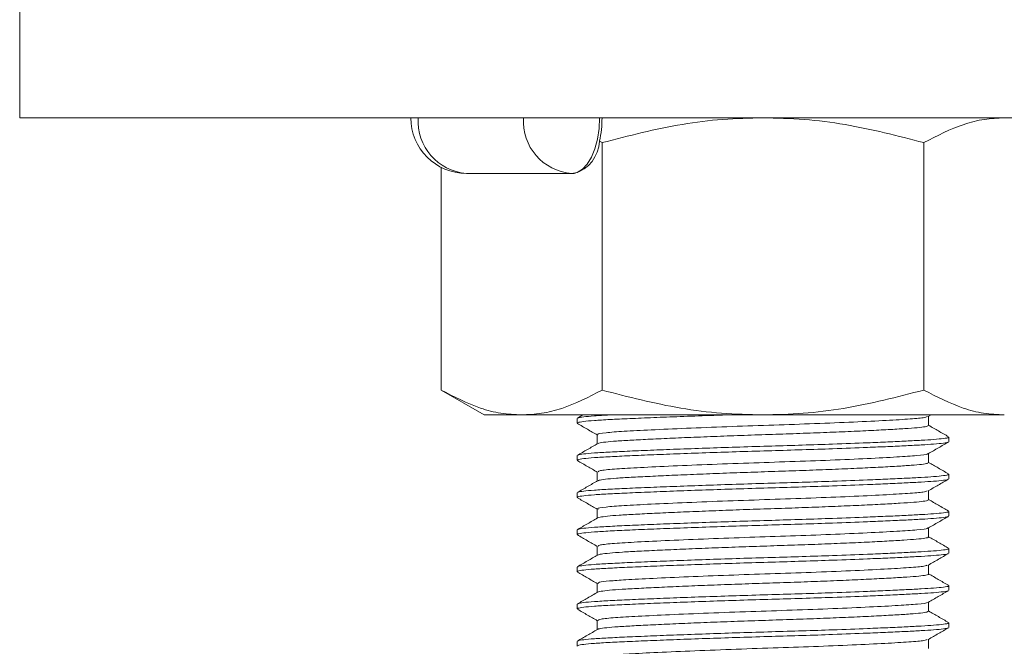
# Model space of a CAD drawing. Header units: millimetres. Extents: x 0 to 210, y 0 to 297.
# Tile 32 of 38: x 120 to 147, y 225 to 242. Entities that reach past the tile are written whole.
import ezdxf

# ---------------------------------------------------------------- set-up
doc = ezdxf.new("R2010")
doc.units = ezdxf.units.MM
doc.linetypes.add('HIDDEN', pattern=[1.905, 1.27, -0.635])
doc.layers.add('FORMAT', color=7, linetype='HIDDEN')

msp = doc.modelspace()

# ---------------------------------------------------------------- linework, layer by layer
at = {"color": 7, "linetype": 'Continuous', "lineweight": 15}
for p, q in [((120.494, 242.691), (120.494, 239.691)), ((120.494, 239.691), (160.494, 239.691)), ((136.164, 239.021), (136.094, 239.06)), ((136.164, 232.36), (136.164, 239.021)), ((144.824, 232.36), (144.824, 239.021)), ((131.834, 238.356), (131.834, 232.36)), ((135.348, 238.191), (132.518, 238.191)), ((135.414, 238.191), (135.348, 238.191)), ((131.834, 232.36), (132.994, 231.691)), ((140.493, 231.691), (133.998, 231.691))]:
    msp.add_line(p, q, dxfattribs=at)
at = {"color": 7, "linetype": 'Continuous', "lineweight": 15, "flags": 128}
for points in [[(136.098, 239.691), (136.083, 239.398), (136.041, 239.117), (135.971, 238.857), (135.878, 238.63), (135.764, 238.443), (135.635, 238.305), (135.494, 238.219), (135.348, 238.191)], [(133.998, 231.691), (133.607, 231.691), (133.309, 231.691), (133.108, 231.691), (133.007, 231.691), (132.994, 231.691)], [(146.989, 231.691), (146.51, 231.691), (145.949, 231.691), (145.315, 231.691), (144.615, 231.691), (143.86, 231.691), (143.059, 231.691), (142.223, 231.691), (141.364, 231.691), (140.493, 231.691)]]:
    msp.add_lwpolyline(points, dxfattribs=at)
at = {"color": 7, "linetype": 'Continuous', "lineweight": 15}
for centre, radius, start, end in [((132.518, 239.691), 1.5, 180, 270), ((132.626, 239.597), 1.41, 176.1887, 265.5981), ((135.456, 239.597), 1.41, 176.1887, 265.5981), ((133.348, 239.682), 2.816, 347.2501, 0.179), ((135.151, 239.097), 0.944, 286.1588, 357.7531)]:
    msp.add_arc(centre, radius, start, end, dxfattribs=at)
for points, knots in [([(140.494, 239.691), (140.133, 239.681), (139.408, 239.663), (137.951, 239.482), (136.881, 239.206), (136.164, 239.021)], [0, 0, 0, 0, 0.2465493, 0.49471, 1, 1, 1, 1]), ([(144.824, 239.021), (144.121, 239.203), (143.061, 239.477), (141.604, 239.662), (140.865, 239.681), (140.494, 239.691)], [0, 0, 0, 0, 0.495251, 0.746818, 1, 1, 1, 1]), ([(146.989, 239.691), (146.809, 239.681), (146.446, 239.663), (145.718, 239.482), (145.183, 239.206), (144.824, 239.021)], [0, 0, 0, 0, 0.246549, 0.49471, 1, 1, 1, 1]), ([(131.834, 232.36), (132.185, 232.178), (132.715, 231.904), (133.443, 231.719), (133.813, 231.7), (133.998, 231.691)], [0, 0, 0, 0, 0.495254, 0.74682, 1, 1, 1, 1]), ([(133.998, 231.691), (134.179, 231.7), (134.541, 231.718), (135.27, 231.899), (135.805, 232.175), (136.164, 232.36)], [0, 0, 0, 0, 0.246548, 0.494707, 1, 1, 1, 1]), ([(136.164, 232.36), (136.867, 232.178), (137.927, 231.904), (139.383, 231.719), (140.122, 231.7), (140.493, 231.691)], [0, 0, 0, 0, 0.4952538, 0.7468199, 1, 1, 1, 1]), ([(140.493, 231.691), (140.854, 231.7), (141.579, 231.718), (143.036, 231.899), (144.106, 232.175), (144.824, 232.36)], [0, 0, 0, 0, 0.246548, 0.494707, 1, 1, 1, 1]), ([(144.824, 232.36), (145.176, 232.178), (145.706, 231.904), (146.434, 231.719), (146.803, 231.7), (146.989, 231.691)], [0, 0, 0, 0, 0.495254, 0.74682, 1, 1, 1, 1])]:
    msp.add_open_spline(points, degree=3, knots=knots, dxfattribs=at)
at = {"layer": 'FORMAT', "linetype": 'Continuous', "lineweight": 15}
for p, q in [((135.494, 231.595), (135.494, 231.47)), ((135.651, 231.691), (135.5, 231.603)), ((144.944, 231.647), (145.019, 231.691)), ((144.953, 231.408), (144.953, 231.652)), ((136.035, 231.157), (136.035, 230.913)), ((145.494, 230.97), (145.494, 231.095)), ((135.494, 230.595), (135.494, 230.47)), ((144.953, 230.407), (144.953, 230.652)), ((136.035, 230.157), (136.035, 229.913)), ((145.494, 229.97), (145.494, 230.095)), ((135.494, 229.595), (135.494, 229.47)), ((144.953, 229.407), (144.953, 229.652)), ((136.035, 229.157), (136.035, 228.913)), ((145.494, 228.97), (145.494, 229.095)), ((144.953, 228.407), (144.953, 228.652)), ((135.494, 228.595), (135.494, 228.47)), ((136.035, 228.157), (136.035, 227.913)), ((145.494, 227.97), (145.494, 228.095)), ((135.494, 227.595), (135.494, 227.47)), ((144.953, 227.407), (144.953, 227.652)), ((136.035, 227.157), (136.035, 226.913)), ((145.494, 226.97), (145.494, 227.095)), ((135.494, 226.595), (135.494, 226.47)), ((144.953, 226.407), (144.953, 226.652)), ((136.035, 226.158), (136.035, 225.913)), ((145.494, 225.97), (145.494, 226.095)), ((135.494, 225.595), (135.494, 225.47)), ((144.953, 225.407), (144.953, 225.652))]:
    msp.add_line(p, q, dxfattribs=at)
at = {"layer": 'FORMAT', "linetype": 'Continuous', "lineweight": 0}
for points, knots in [([(135.508, 231.462), (135.503, 231.47), (135.493, 231.487), (135.649, 231.514), (135.939, 231.542), (136.358, 231.566), (136.899, 231.592), (137.536, 231.619), (138.264, 231.647), (138.933, 231.671), (139.368, 231.686), (139.522, 231.691)], [0, 0, 0, 0, 0.10229, 0.222539, 0.339419, 0.459689, 0.576546, 0.696793, 0.81365, 0.933895, 1, 1, 1, 1]), ([(135.511, 231.595), (135.509, 231.6), (135.503, 231.615), (135.653, 231.639), (135.928, 231.666), (136.219, 231.682), (136.363, 231.691)], [0, 0, 0, 0, 0.161684, 0.448103, 0.726497, 1, 1, 1, 1]), ([(144.918, 231.647), (144.893, 231.636), (144.838, 231.612), (144.417, 231.578), (143.742, 231.538), (142.833, 231.494), (141.775, 231.451), (140.646, 231.414), (139.505, 231.375), (138.413, 231.331), (137.466, 231.288), (136.719, 231.251), (136.236, 231.212), (136.013, 231.179), (136.055, 231.161), (136.064, 231.157)], [0, 0, 0, 0, 0.064702, 0.145631, 0.228259, 0.313134, 0.397434, 0.478577, 0.56089, 0.64568, 0.730142, 0.811561, 0.89354, 0.978223, 1, 1, 1, 1]), ([(144.952, 231.408), (144.941, 231.399), (144.918, 231.38), (144.727, 231.353), (144.422, 231.329), (144.006, 231.303), (143.486, 231.275), (142.887, 231.247), (142.213, 231.219), (141.497, 231.192), (140.746, 231.167), (139.994, 231.142), (139.25, 231.114), (138.548, 231.086), (137.895, 231.058), (137.321, 231.031), (136.834, 231.005), (136.451, 230.981), (136.19, 230.953), (136.059, 230.932), (136.057, 230.92), (136.056, 230.918)], [0, 0, 0, 0, 0.052934, 0.10852, 0.162536, 0.218118, 0.272126, 0.327701, 0.38172, 0.437306, 0.491323, 0.546906, 0.600915, 0.656489, 0.710507, 0.766092, 0.82011, 0.875695, 0.929704, 0.985278, 1, 1, 1, 1]), ([(135.511, 230.595), (135.509, 230.6), (135.503, 230.615), (135.651, 230.639), (135.939, 230.667), (136.359, 230.691), (136.899, 230.717), (137.536, 230.744), (138.264, 230.772), (139.048, 230.8), (139.88, 230.828), (140.723, 230.853), (141.566, 230.878), (142.445, 230.907), (143.221, 230.937), (143.871, 230.964), (144.359, 230.987), (144.772, 231.009), (145.12, 231.031), (145.369, 231.056), (145.495, 231.078), (145.481, 231.091), (145.477, 231.095)], [0, 0, 0, 0, 0.030756, 0.085239, 0.138196, 0.192689, 0.245636, 0.300118, 0.353065, 0.407546, 0.460503, 0.514996, 0.567944, 0.622427, 0.690073, 0.734697, 0.780226, 0.82485, 0.87038, 0.923326, 0.977807, 1, 1, 1, 1]), ([(135.507, 230.46), (135.502, 230.469), (135.49, 230.487), (135.649, 230.514), (135.939, 230.542), (136.358, 230.566), (136.899, 230.592), (137.536, 230.619), (138.264, 230.647), (139.048, 230.675), (139.88, 230.703), (140.723, 230.728), (141.566, 230.753), (142.445, 230.782), (143.221, 230.812), (143.871, 230.839), (144.359, 230.862), (144.772, 230.884), (145.121, 230.906), (145.366, 230.931), (145.488, 230.95), (145.481, 230.96), (145.481, 230.961)], [0, 0, 0, 0, 0.049554, 0.103895, 0.156713, 0.211063, 0.263871, 0.318211, 0.371019, 0.425358, 0.478176, 0.532526, 0.585335, 0.639676, 0.707145, 0.751652, 0.797062, 0.841569, 0.88698, 0.939787, 0.994126, 1, 1, 1, 1]), ([(144.916, 230.648), (144.918, 230.644), (144.932, 230.626), (144.664, 230.596), (144.127, 230.559), (143.327, 230.517), (142.335, 230.473), (141.235, 230.433), (140.094, 230.396), (138.967, 230.354), (137.932, 230.311), (137.077, 230.269), (136.455, 230.233), (136.084, 230.194), (136.07, 230.169), (136.063, 230.157)], [0, 0, 0, 0, 0.0223313, 0.1050119, 0.185826, 0.2698189, 0.3547187, 0.4376902, 0.5183734, 0.6021568, 0.6870914, 0.7703354, 0.8509494, 0.9345035, 1, 1, 1, 1]), ([(144.94, 230.407), (144.938, 230.4), (144.934, 230.384), (144.778, 230.359), (144.503, 230.335), (144.107, 230.309), (143.613, 230.282), (143.026, 230.254), (142.372, 230.226), (141.659, 230.198), (140.919, 230.173), (140.161, 230.148), (139.418, 230.121), (138.7, 230.093), (138.039, 230.065), (137.442, 230.037), (136.937, 230.011), (136.527, 229.987), (136.24, 229.96), (136.081, 229.937), (136.067, 229.923), (136.062, 229.919)], [0, 0, 0, 0, 0.0413579, 0.095533, 0.1512799, 0.2054423, 0.2611754, 0.315338, 0.3710705, 0.4252457, 0.4809926, 0.5351558, 0.59089, 0.6450522, 0.7007843, 0.7549593, 0.8107059, 0.8648714, 0.920608, 0.9747707, 1, 1, 1, 1]), ([(135.511, 229.595), (135.509, 229.6), (135.503, 229.615), (135.651, 229.639), (135.939, 229.667), (136.359, 229.691), (136.899, 229.717), (137.536, 229.744), (138.264, 229.772), (139.048, 229.8), (139.88, 229.828), (140.723, 229.853), (141.566, 229.878), (142.445, 229.907), (143.221, 229.937), (143.871, 229.964), (144.359, 229.987), (144.772, 230.009), (145.12, 230.031), (145.369, 230.056), (145.495, 230.078), (145.481, 230.091), (145.477, 230.095)], [0, 0, 0, 0, 0.030756, 0.085239, 0.138196, 0.192689, 0.245636, 0.300118, 0.353065, 0.407546, 0.460503, 0.514996, 0.567944, 0.622427, 0.690073, 0.734697, 0.780226, 0.82485, 0.87038, 0.923326, 0.977807, 1, 1, 1, 1]), ([(135.507, 229.459), (135.501, 229.468), (135.489, 229.487), (135.649, 229.514), (135.939, 229.542), (136.358, 229.566), (136.899, 229.592), (137.536, 229.619), (138.264, 229.647), (139.048, 229.675), (139.88, 229.703), (140.723, 229.728), (141.566, 229.753), (142.445, 229.782), (143.221, 229.812), (143.871, 229.839), (144.359, 229.862), (144.772, 229.884), (145.121, 229.906), (145.364, 229.931), (145.486, 229.949), (145.482, 229.959), (145.482, 229.959)], [0, 0, 0, 0, 0.051162, 0.105684, 0.158678, 0.213209, 0.266193, 0.320714, 0.373698, 0.428218, 0.481212, 0.535743, 0.588728, 0.64325, 0.710943, 0.755599, 0.80116, 0.845816, 0.891377, 0.944361, 0.99888, 1, 1, 1, 1]), ([(144.911, 229.646), (144.887, 229.635), (144.833, 229.611), (144.419, 229.578), (143.754, 229.538), (142.857, 229.495), (141.808, 229.453), (140.678, 229.415), (139.527, 229.376), (138.425, 229.332), (137.468, 229.289), (136.72, 229.251), (136.238, 229.212), (136.016, 229.179), (136.056, 229.161), (136.065, 229.158)], [0, 0, 0, 0, 0.0615219, 0.1419669, 0.2240731, 0.3084322, 0.3922973, 0.474519, 0.5577344, 0.6435286, 0.7290224, 0.8114248, 0.8929206, 0.977093, 1, 1, 1, 1]), ([(144.937, 229.407), (144.94, 229.403), (144.948, 229.388), (144.824, 229.365), (144.575, 229.34), (144.207, 229.315), (143.731, 229.288), (143.168, 229.26), (142.523, 229.232), (141.826, 229.204), (141.085, 229.178), (140.334, 229.154), (139.581, 229.127), (138.86, 229.099), (138.18, 229.071), (137.571, 229.043), (137.04, 229.016), (136.611, 228.992), (136.293, 228.966), (136.097, 228.94), (136.066, 228.924), (136.053, 228.917)], [0, 0, 0, 0, 0.027781, 0.083266, 0.137189, 0.192675, 0.246588, 0.302063, 0.355984, 0.411467, 0.46539, 0.520878, 0.574791, 0.630267, 0.684185, 0.739667, 0.793591, 0.84908, 0.902993, 0.958469, 1, 1, 1, 1]), ([(135.508, 228.462), (135.503, 228.47), (135.493, 228.487), (135.649, 228.514), (135.939, 228.542), (136.358, 228.566), (136.899, 228.592), (137.536, 228.619), (138.264, 228.647), (139.048, 228.675), (139.88, 228.703), (140.723, 228.728), (141.566, 228.753), (142.445, 228.782), (143.221, 228.812), (143.871, 228.839), (144.359, 228.862), (144.772, 228.884), (145.121, 228.906), (145.366, 228.931), (145.488, 228.95), (145.481, 228.96), (145.481, 228.961)], [0, 0, 0, 0, 0.046349, 0.100921, 0.153964, 0.208546, 0.261579, 0.31615, 0.369183, 0.423753, 0.476796, 0.531378, 0.584413, 0.638985, 0.706741, 0.751438, 0.797041, 0.841738, 0.887342, 0.940375, 0.994945, 1, 1, 1, 1]), ([(135.511, 228.595), (135.509, 228.6), (135.503, 228.615), (135.651, 228.639), (135.939, 228.667), (136.359, 228.691), (136.899, 228.717), (137.536, 228.744), (138.264, 228.772), (139.048, 228.8), (139.88, 228.828), (140.723, 228.853), (141.566, 228.878), (142.445, 228.907), (143.221, 228.937), (143.871, 228.964), (144.359, 228.987), (144.772, 229.009), (145.12, 229.031), (145.369, 229.056), (145.495, 229.078), (145.481, 229.091), (145.477, 229.095)], [0, 0, 0, 0, 0.030756, 0.085239, 0.138196, 0.192689, 0.245636, 0.300118, 0.353065, 0.407546, 0.460503, 0.514996, 0.567944, 0.622427, 0.690073, 0.734697, 0.780226, 0.82485, 0.87038, 0.923326, 0.977807, 1, 1, 1, 1]), ([(144.939, 228.407), (144.943, 228.405), (144.96, 228.393), (144.861, 228.371), (144.645, 228.345), (144.298, 228.321), (143.849, 228.294), (143.3, 228.266), (142.676, 228.238), (141.985, 228.21), (141.257, 228.184), (140.501, 228.159), (139.752, 228.133), (139.017, 228.105), (138.331, 228.077), (137.7, 228.049), (137.154, 228.022), (136.697, 227.998), (136.355, 227.972), (136.123, 227.945), (136.073, 227.927), (136.048, 227.918)], [0, 0, 0, 0, 0.016577, 0.070627, 0.126246, 0.180288, 0.235897, 0.289935, 0.34554, 0.399591, 0.455209, 0.509252, 0.564864, 0.618902, 0.674507, 0.728557, 0.784174, 0.838219, 0.893832, 0.947871, 1, 1, 1, 1]), ([(144.917, 228.648), (144.92, 228.644), (144.935, 228.626), (144.669, 228.597), (144.131, 228.56), (143.328, 228.517), (142.341, 228.474), (141.252, 228.433), (140.123, 228.397), (139, 228.355), (137.959, 228.312), (137.091, 228.27), (136.46, 228.233), (136.084, 228.194), (136.069, 228.169), (136.062, 228.157)], [0, 0, 0, 0, 0.020167, 0.10357, 0.185032, 0.269705, 0.353775, 0.43597, 0.51583, 0.598716, 0.684344, 0.768332, 0.849603, 0.933811, 1, 1, 1, 1]), ([(135.507, 227.46), (135.501, 227.469), (135.49, 227.487), (135.649, 227.514), (135.939, 227.542), (136.358, 227.566), (136.899, 227.592), (137.536, 227.619), (138.264, 227.647), (139.048, 227.675), (139.88, 227.703), (140.723, 227.728), (141.566, 227.753), (142.445, 227.782), (143.221, 227.812), (143.871, 227.839), (144.359, 227.862), (144.772, 227.884), (145.121, 227.906), (145.366, 227.931), (145.488, 227.95), (145.481, 227.96), (145.481, 227.961)], [0, 0, 0, 0, 0.05005, 0.104384, 0.157195, 0.211539, 0.26434, 0.318672, 0.371473, 0.425805, 0.478616, 0.53296, 0.585762, 0.640096, 0.707556, 0.752057, 0.797461, 0.841963, 0.887367, 0.940168, 0.9945, 1, 1, 1, 1]), ([(135.511, 227.595), (135.509, 227.6), (135.503, 227.615), (135.651, 227.639), (135.939, 227.667), (136.359, 227.691), (136.899, 227.717), (137.536, 227.744), (138.264, 227.772), (139.048, 227.8), (139.88, 227.828), (140.723, 227.853), (141.566, 227.878), (142.445, 227.907), (143.221, 227.937), (143.871, 227.964), (144.359, 227.987), (144.772, 228.009), (145.12, 228.031), (145.369, 228.056), (145.495, 228.078), (145.481, 228.091), (145.477, 228.095)], [0, 0, 0, 0, 0.030756, 0.085239, 0.138196, 0.192689, 0.245636, 0.300118, 0.353065, 0.407546, 0.460503, 0.514996, 0.567944, 0.622427, 0.690073, 0.734697, 0.780226, 0.82485, 0.87038, 0.923326, 0.977807, 1, 1, 1, 1]), ([(144.915, 227.648), (144.896, 227.638), (144.852, 227.614), (144.452, 227.58), (143.787, 227.54), (142.88, 227.496), (141.819, 227.453), (140.689, 227.416), (139.552, 227.376), (138.467, 227.334), (137.518, 227.291), (136.806, 227.255), (136.333, 227.221), (136.069, 227.188), (136.059, 227.167), (136.054, 227.157)], [0, 0, 0, 0, 0.059424, 0.141114, 0.224132, 0.30958, 0.394582, 0.47643, 0.55774, 0.641585, 0.725251, 0.806063, 0.874434, 0.945144, 1, 1, 1, 1]), ([(144.949, 227.407), (144.95, 227.407), (144.971, 227.397), (144.893, 227.378), (144.705, 227.351), (144.386, 227.327), (143.957, 227.3), (143.433, 227.273), (142.821, 227.244), (142.148, 227.217), (141.421, 227.189), (140.675, 227.165), (139.917, 227.139), (139.182, 227.112), (138.478, 227.084), (137.838, 227.056), (137.267, 227.028), (136.793, 227.003), (136.418, 226.978), (136.174, 226.951), (136.053, 226.931), (136.054, 226.92), (136.054, 226.919)], [0, 0, 0, 0, 0.003479, 0.059202, 0.113361, 0.169092, 0.223239, 0.278957, 0.333108, 0.388829, 0.442989, 0.49872, 0.552867, 0.608585, 0.662734, 0.718452, 0.772612, 0.828344, 0.88249, 0.938208, 0.992354, 1, 1, 1, 1]), ([(135.511, 226.595), (135.509, 226.6), (135.503, 226.615), (135.651, 226.639), (135.939, 226.667), (136.359, 226.691), (136.899, 226.717), (137.536, 226.744), (138.264, 226.772), (139.048, 226.8), (139.88, 226.828), (140.723, 226.853), (141.566, 226.878), (142.445, 226.907), (143.221, 226.937), (143.871, 226.964), (144.359, 226.987), (144.772, 227.009), (145.12, 227.031), (145.369, 227.056), (145.495, 227.078), (145.481, 227.091), (145.477, 227.095)], [0, 0, 0, 0, 0.030756, 0.085239, 0.138196, 0.192689, 0.245636, 0.300118, 0.353065, 0.407546, 0.460503, 0.514996, 0.567944, 0.622427, 0.690073, 0.734697, 0.780226, 0.82485, 0.87038, 0.923326, 0.977807, 1, 1, 1, 1]), ([(135.507, 226.46), (135.501, 226.468), (135.49, 226.487), (135.649, 226.514), (135.939, 226.542), (136.358, 226.566), (136.899, 226.592), (137.536, 226.619), (138.264, 226.647), (139.048, 226.675), (139.88, 226.703), (140.723, 226.728), (141.566, 226.753), (142.445, 226.782), (143.221, 226.812), (143.871, 226.839), (144.359, 226.862), (144.772, 226.884), (145.121, 226.906), (145.364, 226.931), (145.486, 226.949), (145.482, 226.959), (145.482, 226.959)], [0, 0, 0, 0, 0.050774, 0.105325, 0.158348, 0.212908, 0.265921, 0.320471, 0.373483, 0.428032, 0.481054, 0.535615, 0.588629, 0.64318, 0.710909, 0.755589, 0.801175, 0.845854, 0.89144, 0.944452, 0.999001, 1, 1, 1, 1]), ([(144.92, 226.645), (144.922, 226.643), (144.935, 226.627), (144.682, 226.598), (144.168, 226.562), (143.385, 226.52), (142.403, 226.476), (141.298, 226.435), (140.147, 226.398), (139.01, 226.356), (137.968, 226.312), (137.109, 226.271), (136.481, 226.235), (136.095, 226.196), (136.068, 226.17), (136.055, 226.157)], [0, 0, 0, 0, 0.013992, 0.096421, 0.176732, 0.260153, 0.346185, 0.430427, 0.512121, 0.596881, 0.682928, 0.765868, 0.846059, 0.929042, 1, 1, 1, 1]), ([(144.945, 226.407), (144.939, 226.4), (144.927, 226.382), (144.757, 226.357), (144.468, 226.332), (144.065, 226.307), (143.557, 226.279), (142.968, 226.251), (142.302, 226.223), (141.591, 226.196), (140.842, 226.17), (140.09, 226.145), (139.343, 226.118), (138.635, 226.09), (137.974, 226.062), (137.39, 226.034), (136.89, 226.008), (136.494, 225.984), (136.216, 225.957), (136.068, 225.934), (136.06, 225.921), (136.057, 225.917)], [0, 0, 0, 0, 0.0454447, 0.1009224, 0.1548332, 0.2103078, 0.2642112, 0.3196772, 0.3735903, 0.4290668, 0.4829791, 0.5384553, 0.5923586, 0.6478247, 0.7017364, 0.7572115, 0.811125, 0.8666026, 0.920506, 0.9759722, 1, 1, 1, 1]), ([(135.511, 225.595), (135.509, 225.6), (135.503, 225.615), (135.651, 225.639), (135.939, 225.667), (136.359, 225.691), (136.899, 225.717), (137.536, 225.744), (138.264, 225.772), (139.048, 225.8), (139.88, 225.828), (140.723, 225.853), (141.566, 225.878), (142.445, 225.907), (143.221, 225.937), (143.871, 225.964), (144.359, 225.987), (144.772, 226.009), (145.12, 226.031), (145.369, 226.056), (145.495, 226.078), (145.481, 226.091), (145.477, 226.095)], [0, 0, 0, 0, 0.030756, 0.085239, 0.138196, 0.192689, 0.245636, 0.300118, 0.353065, 0.407546, 0.460503, 0.514996, 0.567944, 0.622427, 0.690073, 0.734697, 0.780226, 0.82485, 0.87038, 0.923326, 0.977807, 1, 1, 1, 1]), ([(135.508, 225.462), (135.503, 225.47), (135.493, 225.487), (135.649, 225.514), (135.939, 225.542), (136.358, 225.566), (136.899, 225.592), (137.536, 225.619), (138.264, 225.647), (139.048, 225.675), (139.88, 225.703), (140.723, 225.728), (141.566, 225.753), (142.445, 225.782), (143.221, 225.812), (143.871, 225.839), (144.359, 225.862), (144.772, 225.884), (145.121, 225.906), (145.366, 225.931), (145.488, 225.95), (145.481, 225.96), (145.481, 225.961)], [0, 0, 0, 0, 0.046342, 0.100886, 0.153901, 0.208455, 0.261461, 0.316004, 0.369009, 0.423551, 0.476567, 0.531121, 0.584127, 0.638672, 0.706393, 0.751066, 0.796646, 0.84132, 0.886901, 0.939905, 0.994448, 1, 1, 1, 1]), ([(144.913, 225.648), (144.896, 225.638), (144.854, 225.614), (144.456, 225.58), (143.803, 225.541), (142.918, 225.498), (141.881, 225.455), (140.761, 225.418), (139.616, 225.379), (138.507, 225.335), (137.536, 225.292), (136.766, 225.253), (136.262, 225.215), (136.023, 225.181), (136.059, 225.162), (136.069, 225.157)], [0, 0, 0, 0, 0.059462, 0.141125, 0.222588, 0.306453, 0.389998, 0.470575, 0.553051, 0.638304, 0.723488, 0.805771, 0.888026, 0.971677, 1, 1, 1, 1])]:
    msp.add_open_spline(points, degree=3, knots=knots, dxfattribs=at)
at = {"layer": 'FORMAT', "linetype": 'Continuous', "lineweight": 15}
for points, knots in [([(135.5, 231.462), (135.59, 231.41), (135.769, 231.306), (135.947, 231.203), (136.035, 231.152)], [0, 0, 0, 0, 0.506456, 1, 1, 1, 1]), ([(145.488, 231.103), (145.398, 231.155), (145.219, 231.258), (145.041, 231.362), (144.953, 231.413)], [0, 0, 0, 0, 0.506141, 1, 1, 1, 1]), ([(136.044, 230.918), (135.953, 230.865), (135.773, 230.761), (135.592, 230.656), (135.502, 230.604)], [0, 0, 0, 0, 0.4999699, 1, 1, 1, 1]), ([(144.945, 230.648), (145.036, 230.7), (145.216, 230.805), (145.397, 230.909), (145.487, 230.961)], [0, 0, 0, 0, 0.499957, 1, 1, 1, 1]), ([(135.503, 230.46), (135.593, 230.408), (135.771, 230.305), (135.948, 230.202), (136.035, 230.152)], [0, 0, 0, 0, 0.509423, 1, 1, 1, 1]), ([(145.484, 230.106), (145.394, 230.158), (145.216, 230.26), (145.039, 230.363), (144.953, 230.413)], [0, 0, 0, 0, 0.510355, 1, 1, 1, 1]), ([(136.046, 229.919), (135.956, 229.867), (135.775, 229.762), (135.594, 229.658), (135.504, 229.605)], [0, 0, 0, 0, 0.499957, 1, 1, 1, 1]), ([(144.941, 229.645), (145.031, 229.698), (145.212, 229.802), (145.393, 229.907), (145.483, 229.959)], [0, 0, 0, 0, 0.499958, 1, 1, 1, 1]), ([(135.504, 229.459), (135.595, 229.407), (135.772, 229.305), (135.949, 229.202), (136.035, 229.152)], [0, 0, 0, 0, 0.51041, 1, 1, 1, 1]), ([(145.486, 229.104), (145.396, 229.157), (145.218, 229.259), (145.04, 229.362), (144.953, 229.413)], [0, 0, 0, 0, 0.508532, 1, 1, 1, 1]), ([(136.042, 228.917), (135.952, 228.864), (135.771, 228.76), (135.59, 228.655), (135.5, 228.603)], [0, 0, 0, 0, 0.499958, 1, 1, 1, 1]), ([(144.945, 228.648), (145.035, 228.7), (145.216, 228.804), (145.396, 228.909), (145.487, 228.961)], [0, 0, 0, 0, 0.499969, 1, 1, 1, 1]), ([(135.5, 228.462), (135.59, 228.41), (135.769, 228.306), (135.947, 228.203), (136.035, 228.152)], [0, 0, 0, 0, 0.506428, 1, 1, 1, 1]), ([(145.488, 228.103), (145.398, 228.155), (145.219, 228.258), (145.041, 228.362), (144.953, 228.413)], [0, 0, 0, 0, 0.506276, 1, 1, 1, 1]), ([(136.044, 227.918), (135.954, 227.866), (135.773, 227.761), (135.593, 227.657), (135.502, 227.605)], [0, 0, 0, 0, 0.499969, 1, 1, 1, 1]), ([(144.945, 227.648), (145.035, 227.7), (145.216, 227.804), (145.397, 227.909), (145.487, 227.961)], [0, 0, 0, 0, 0.499956, 1, 1, 1, 1]), ([(135.503, 227.46), (135.594, 227.408), (135.771, 227.305), (135.948, 227.202), (136.035, 227.152)], [0, 0, 0, 0, 0.50988, 1, 1, 1, 1]), ([(145.484, 227.106), (145.393, 227.158), (145.216, 227.26), (145.039, 227.363), (144.953, 227.413)], [0, 0, 0, 0, 0.510547, 1, 1, 1, 1]), ([(136.046, 226.919), (135.956, 226.867), (135.775, 226.762), (135.594, 226.658), (135.504, 226.605)], [0, 0, 0, 0, 0.499956, 1, 1, 1, 1]), ([(144.941, 226.645), (145.031, 226.698), (145.212, 226.802), (145.393, 226.907), (145.483, 226.959)], [0, 0, 0, 0, 0.49996, 1, 1, 1, 1]), ([(135.504, 226.46), (135.594, 226.407), (135.771, 226.305), (135.948, 226.202), (136.035, 226.152)], [0, 0, 0, 0, 0.509985, 1, 1, 1, 1]), ([(145.487, 226.104), (145.396, 226.156), (145.218, 226.259), (145.04, 226.362), (144.953, 226.413)], [0, 0, 0, 0, 0.508107, 1, 1, 1, 1]), ([(136.042, 225.917), (135.952, 225.864), (135.771, 225.76), (135.59, 225.655), (135.5, 225.603)], [0, 0, 0, 0, 0.499959, 1, 1, 1, 1]), ([(144.945, 225.648), (145.035, 225.7), (145.216, 225.805), (145.397, 225.909), (145.487, 225.961)], [0, 0, 0, 0, 0.499968, 1, 1, 1, 1])]:
    msp.add_open_spline(points, degree=3, knots=knots, dxfattribs=at)

doc.saveas('drawing.dxf')
